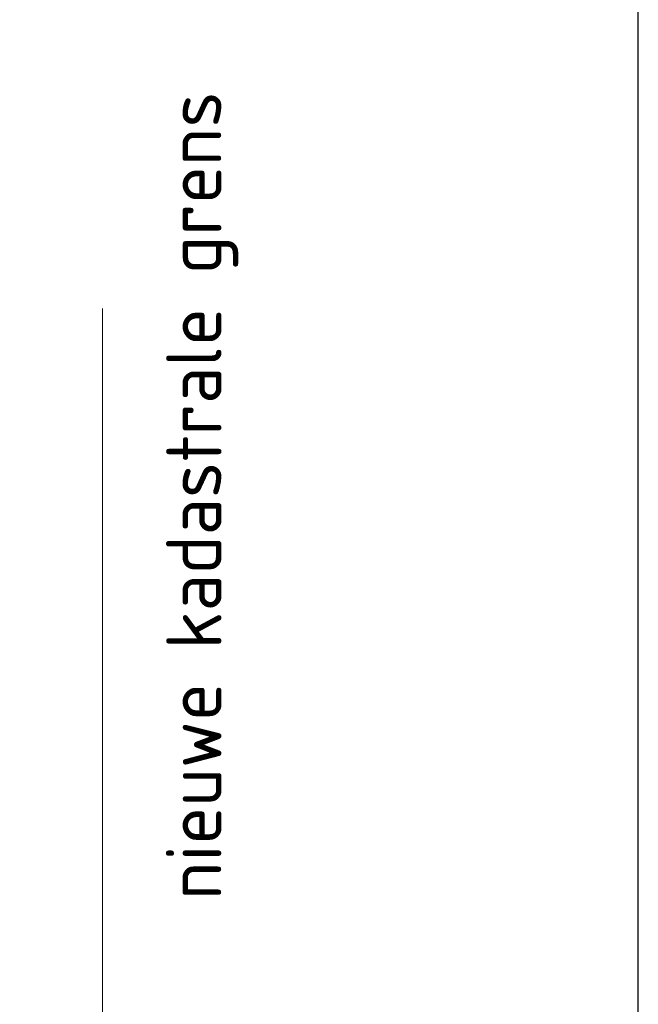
# Model space of a CAD drawing. Header units: metres. Extents: x 180716 to 180809, y 418548 to 418668.
# Tile 73 of 148: x 180800.97 to 180802.98, y 418576.51 to 418579.72. Entities that reach past the tile are written whole.
import ezdxf

# ---------------------------------------------------------------- set-up
doc = ezdxf.new("R2010")
doc.units = ezdxf.units.M
doc.layers.get('0').update_dxf_attribs({"color": 30, "lineweight": 0})
doc.layers.add('B-WE-KG-GRENS_PERCEEL-SD', color=253, linetype='Continuous', lineweight=0)
doc.layers.add('B-WE-VH-M', color=253, linetype='Continuous', lineweight=0)
doc.layers.add('X-XX-AL-HULPLIJN-GD', color=155, linetype='Continuous', lineweight=25, plot=False)
doc.styles.add('NLCS-ISO-M100-T18', font='NLCS-ISO.ttf', dxfattribs={"height": 0.18})
doc.styles.get("Standard").update_dxf_attribs({"font": 'arial.ttf'})
doc.linetypes.add('KG-KADASTRAAL', pattern='A,5.5,-2,["K",Standard,S=1.8,R=0,X=0,Y=-0.9],-2,5.5,-2,[5,NLCS.shx,S=0.75,R=0,X=0,Y=0],-2', length=19)

# ---------------------------------------------------------------- blocks, each defined once
blk = doc.blocks.new('SKG-GRENS_PERCEEL-D')
at = {"linetype": 'KG-KADASTRAAL', "ltscale": 0.15, "flags": 128}
blk.add_lwpolyline([(0, 0), (0, 3.5121)], dxfattribs=at)

msp = doc.modelspace()

# ---------------------------------------------------------------- linework, layer by layer
at = {"layer": 'X-XX-AL-HULPLIJN-GD', "flags": 128}
msp.add_lwpolyline([(180802.9847, 418587.6591), (180762.9847, 418587.6591), (180762.9847, 418567.6591), (180802.9847, 418567.6591)], close=True, dxfattribs=at)

# ---------------------------------------------------------------- block references
at = {"layer": 'B-WE-KG-GRENS_PERCEEL-SD'}
msp.add_blockref('SKG-GRENS_PERCEEL-D', (180801.2405, 418575.2689), dxfattribs=at)

# ---------------------------------------------------------------- texts
at = {"layer": 'B-WE-VH-M', "insert": (180801.4477, 418576.8555), "char_height": 0.18, "attachment_point": 1, "rotation": 90, "style": 'NLCS-ISO-M100-T18'}
msp.add_mtext_dynamic_manual_height_columns('nieuwe kadastrale grens', width=2.993097, gutter_width=12.5, heights=[0], dxfattribs=at)

doc.saveas('drawing.dxf')
